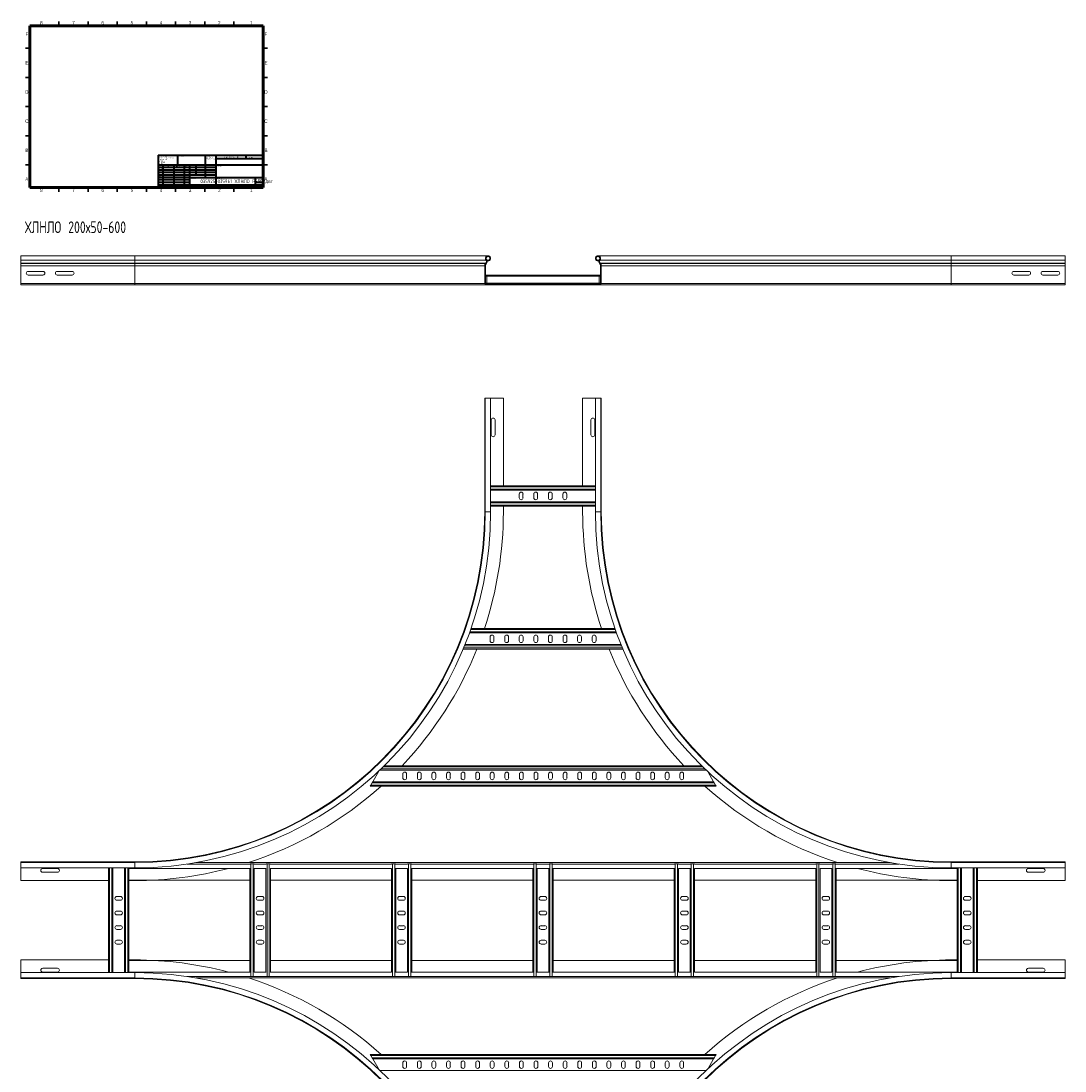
# Model space of a CAD drawing. Header units: millimetres. Extents: x -39 to 18998, y -9084 to 295.
# Tile 6 of 29: x -5 to 1785, y -1505 to 295. Entities that reach past the tile are written whole.
import ezdxf

# ---------------------------------------------------------------- set-up
doc = ezdxf.new("R2010")
doc.units = ezdxf.units.MM
doc.styles.add('SLDTEXTSTYLE0', font='TXT', dxfattribs={"width": 0.7, "bigfont": 'bigfont'})
doc.styles.add('SLDTEXTSTYLE1', font='TXT', dxfattribs={"width": 0.75, "bigfont": 'bigfont'})
doc.styles.add('SLDTEXTSTYLE2', font='TXT', dxfattribs={"width": 0.75})
doc.styles.add('SLDTEXTSTYLE3', font='TXT', dxfattribs={"width": 0.681818, "bigfont": 'bigfont'})

# ---------------------------------------------------------------- blocks, each defined once
blk = doc.blocks.new('SW_NOTE_0')
at = {"color": 0, "linetype": 'Continuous', "lineweight": 0, "char_height": 1.5, "attachment_point": 1, "style": 'SLDTEXTSTYLE1'}
for s, insert in [('\\M+18452\\M+18443\\M+1844C\\M+18440\\M+18444\\M+18449\\M+18453\\M+1845D', (0, 1.9)), ('\\M+18448\\M+18440\\M+18454\\M+18452\\M+18445\\M+1844E\\M+18457\\M+1845C \\M+18449', (0, -0.6)), ('\\M+1844F\\M+18452\\M+18453\\M+18451\\M+1845C\\M+18445 \\M+1844B\\M+18451\\M+1844F\\M+1844D\\M+1844B\\M+18449', (0, -3.1))]:
    blk.add_mtext(s, dxfattribs=dict(at, insert=insert))
blk = doc.blocks.new('SW_NOTE_1')
at = {"color": 0, "linetype": 'Continuous', "lineweight": 0, "char_height": 1.5, "attachment_point": 1, "style": 'SLDTEXTSTYLE1'}
for s, insert in [('\\M+18450\\M+1844F \\M+18454\\M+1844D\\M+1844F\\M+1844C\\M+18458\\M+18440\\M+1844E\\M+18449\\M+1845F:', (0, 1.9)), ('\\M+18451\\M+18440\\M+18448\\M+1844D\\M+18445\\M+18451\\M+1845C \\M+18442 \\M+1844D\\M+18449\\M+1844C\\M+1844C\\M+18449\\M+1844D\\M+18445\\M+18453\\M+18451\\M+18440\\M+18456', (0, -0.6)), ('\\M+18459\\M+18445\\M+18451\\M+1844F\\M+18456\\M+1844F\\M+18442\\M+18440\\M+18453\\M+1844F\\M+18452\\M+18453\\M+1845D:', (0, -3.1)), ('\\M+18444\\M+1844F\\M+18450\\M+18454\\M+18452\\M+1844B\\M+18449:', (0, -5.6)), ('\\M+1844C\\M+18449\\M+1844E\\M+18445\\M+1844A\\M+1844E\\M+1845C\\M+18445:', (1.7, -8.1)), ('\\M+18454\\M+18443\\M+1844C\\M+1844F\\M+18442\\M+1845C\\M+18445:', (1.7, -10.6))]:
    blk.add_mtext(s, dxfattribs=dict(at, insert=insert))

msp = doc.modelspace()

# ---------------------------------------------------------------- linework, layer by layer
at = {"color": 7, "linetype": 'Continuous', "lineweight": 30}
for p, q in [((60, 287), (60, 294.5)), ((110, 287), (110, 294.5)), ((160, 287), (160, 294.5)), ((210, 287), (210, 294.5)), ((210, 294.5), (210, 287)), ((260, 287), (260, 294.5)), ((310, 287), (310, 294.5)), ((360, 287), (360, 294.5)), ((10, 248.5), (2.5, 248.5)), ((410, 248.5), (417.5, 248.5)), ((10, 198.5), (2.5, 198.5)), ((410, 198.5), (417.5, 198.5)), ((10, 148.5), (2.5, 148.5)), ((2.5, 148.5), (10, 148.5)), ((410, 148.5), (417.5, 148.5)), ((417.5, 148.5), (410, 148.5)), ((10, 98.5), (2.5, 98.5)), ((410, 98.5), (417.5, 98.5)), ((10, 48.5), (2.5, 48.5)), ((410, 48.5), (417.5, 48.5)), ((60, 10), (60, 2.5)), ((110, 10), (110, 2.5)), ((160, 10), (160, 2.5)), ((210, 10), (210, 2.5)), ((210, 2.5), (210, 10)), ((260, 10), (260, 2.5)), ((310, 10), (310, 2.5)), ((360, 10), (360, 2.5))]:
    msp.add_line(p, q, dxfattribs=at)
at = {"color": 7, "linetype": 'Continuous', "lineweight": 60}
for p, q in [((10, 10), (10, 287)), ((10, 287), (410, 287)), ((410, 287), (410, 10)), ((410, 10), (10, 10))]:
    msp.add_line(p, q, dxfattribs=at)
at = {"color": 7, "linetype": 'Continuous', "lineweight": 40}
for p, q in [((230, 65.2), (410, 65.2)), ((230, 65.2), (230, 10)), ((263.8, 48.2), (263.8, 65.2)), ((310.6, 65.2), (310.6, 27)), ((328.8, 65.2), (328.8, 10)), ((410, 58.9), (328.8, 58.9)), ((380.8, 58.9), (380.8, 65.2)), ((410, 48.2), (230, 48.2)), ((328.8, 44), (230, 44)), ((328.8, 39.7), (230, 39.7)), ((237.8, 48.2), (237.8, 10)), ((257, 48.2), (257, 10)), ((274.4, 48.2), (274.4, 10)), ((284.6, 10), (284.6, 48.2)), ((295, 31.2), (295, 48.2)), ((328.8, 35.5), (230, 35.5)), ((328.8, 31.2), (230, 31.2)), ((284.6, 27), (230, 27)), ((284.6, 22.7), (230, 22.7)), ((284.6, 18.5), (230, 18.5)), ((284.6, 27), (410, 27)), ((397, 14.2), (397, 27)), ((410, 18.5), (397, 18.5)), ((230, 14.2), (410, 14.2)), ((373, 10), (373, 14.2))]:
    msp.add_line(p, q, dxfattribs=at)
at = {"color": 7, "linetype": 'Continuous', "lineweight": 15}
for p, q in [((189.9, -107.2), (-5.1, -107.2)), ((-5.1, -107.2), (-5.1, -114.7)), ((795.6, -107.2), (189.9, -107.2)), ((1589.9, -107.2), (984.2, -107.2)), ((1784.9, -107.2), (1589.9, -107.2)), ((1784.9, -107.2), (1784.9, -114.7)), ((-5.1, -114.7), (-5.1, -120)), ((-5.1, -120), (-5.1, -120.3)), ((-5.1, -120.3), (-5.1, -124.5)), ((-5.1, -124.5), (-5.1, -154.8)), ((789.9, -124.5), (789.9, -154.8)), ((791.1, -154.8), (791.1, -124.5)), ((791.9, -120), (791.5, -120.3)), ((792.4, -121.2), (792.8, -120.8)), ((796.7, -114.9), (793.6, -114.9)), ((797.2, -116), (794.1, -116)), ((796.7, -114.9), (797.2, -116)), ((983.1, -114.9), (982.6, -116)), ((985.7, -116), (982.6, -116)), ((986.1, -114.9), (983.1, -114.9)), ((987.4, -121.2), (987, -120.8)), ((987.9, -120), (988.2, -120.3)), ((988.7, -154.8), (988.7, -124.5)), ((989.9, -124.5), (989.9, -154.8)), ((1784.9, -114.7), (1784.9, -120)), ((1784.9, -120), (1784.9, -120.3)), ((1784.9, -120.3), (1784.9, -124.5)), ((1784.9, -124.5), (1784.9, -154.8)), ((32.6, -134), (7.1, -134)), ((7.1, -140.5), (32.6, -140.5)), ((82.6, -134), (57.1, -134)), ((57.1, -140.5), (82.6, -140.5)), ((791.1, -140.6), (793.4, -140.6)), ((986.4, -140.6), (793.4, -140.6)), ((793.4, -142.4), (793.4, -140.6)), ((793.4, -154.2), (793.4, -142.4)), ((986.4, -140.6), (988.7, -140.6)), ((986.4, -142.4), (986.4, -140.6)), ((986.4, -154.2), (986.4, -142.4)), ((1722.6, -134), (1697.1, -134)), ((1697.1, -140.5), (1722.6, -140.5)), ((1772.6, -134), (1747.1, -134)), ((1747.1, -140.5), (1772.6, -140.5)), ((-5.1, -154.8), (-5.1, -157.2)), ((189.9, -157.2), (-5.1, -157.2)), ((792.3, -157.2), (189.9, -157.2)), ((821.9, -156), (792.3, -156)), ((792.3, -157.2), (821.9, -157.2)), ((793.4, -156), (793.4, -154.2)), ((957.9, -156), (821.9, -156)), ((821.9, -157.2), (821.9, -156)), ((821.9, -157.2), (957.9, -157.2)), ((957.9, -157.2), (957.9, -156)), ((957.9, -156), (987.5, -156)), ((987.5, -157.2), (957.9, -157.2)), ((986.4, -156), (986.4, -154.2)), ((1589.9, -157.2), (987.5, -157.2)), ((1589.9, -157.2), (1784.9, -157.2)), ((1784.9, -154.8), (1784.9, -157.2)), ((789.9, -546.4), (789.9, -351.4)), ((791, -351.4), (789.9, -351.4)), ((791, -351.4), (791, -546.4)), ((800.1, -351.4), (791, -351.4)), ((800.1, -546.4), (800.1, -351.4)), ((821.9, -351.4), (800.1, -351.4)), ((821.9, -501.4), (821.9, -351.4)), ((957.9, -501.4), (957.9, -351.4)), ((957.9, -351.4), (979.7, -351.4)), ((979.7, -351.4), (979.7, -546.4)), ((979.7, -351.4), (988.8, -351.4)), ((988.8, -546.4), (988.8, -351.4)), ((988.8, -351.4), (989.9, -351.4)), ((989.9, -546.4), (989.9, -351.4)), ((801.1, -388.7), (801.1, -414.2)), ((807.6, -414.2), (807.6, -388.7)), ((972.1, -388.7), (972.1, -414.2)), ((978.6, -414.2), (978.6, -388.7)), ((800.1, -501.4), (979.7, -501.4)), ((800.1, -508.9), (979.7, -508.9)), ((849.1, -515.7), (849.1, -522.2)), ((855.6, -522.2), (855.6, -515.7)), ((874.1, -515.7), (874.1, -522.2)), ((880.6, -522.2), (880.6, -515.7)), ((899.1, -515.7), (899.1, -522.2)), ((905.6, -522.2), (905.6, -515.7)), ((924.1, -515.7), (924.1, -522.2)), ((930.6, -522.2), (930.6, -515.7)), ((800.1, -528.9), (979.7, -528.9)), ((800.1, -536.4), (979.7, -536.4)), ((821.9, -546.4), (821.9, -536.4)), ((957.9, -546.4), (957.9, -536.4)), ((1016, -753.9), (763.8, -753.9)), ((1013.4, -746.4), (766.4, -746.4)), ((1023.7, -773.9), (756.1, -773.9)), ((799.3, -760.7), (799.3, -767.2)), ((805.8, -767.2), (805.8, -760.7)), ((824.3, -760.7), (824.3, -767.2)), ((830.8, -767.2), (830.8, -760.7)), ((849.3, -760.7), (849.3, -767.2)), ((855.8, -767.2), (855.8, -760.7)), ((874.3, -760.7), (874.3, -767.2)), ((880.8, -767.2), (880.8, -760.7)), ((899.3, -760.7), (899.3, -767.2)), ((905.8, -767.2), (905.8, -760.7)), ((924.3, -760.7), (924.3, -767.2)), ((930.8, -767.2), (930.8, -760.7)), ((949.3, -760.7), (949.3, -767.2)), ((955.8, -767.2), (955.8, -760.7)), ((974.3, -760.7), (974.3, -767.2)), ((980.8, -767.2), (980.8, -760.7)), ((1026.7, -781.4), (753.1, -781.4)), ((609.1, -989.9), (598.1, -1008.9)), ((1169.7, -988.9), (610.1, -988.9)), ((1161.9, -981.4), (617.9, -981.4)), ((649.5, -995.7), (649.5, -1002.2)), ((656, -1002.2), (656, -995.7)), ((674.5, -995.7), (674.5, -1002.2)), ((681, -1002.2), (681, -995.7)), ((699.5, -995.7), (699.5, -1002.2)), ((706, -1002.2), (706, -995.7)), ((724.5, -995.7), (724.5, -1002.2)), ((731, -1002.2), (731, -995.7)), ((749.5, -995.7), (749.5, -1002.2)), ((756, -1002.2), (756, -995.7)), ((774.5, -995.7), (774.5, -1002.2)), ((781, -1002.2), (781, -995.7)), ((799.5, -995.7), (799.5, -1002.2)), ((806, -1002.2), (806, -995.7)), ((824.5, -995.7), (824.5, -1002.2)), ((831, -1002.2), (831, -995.7)), ((849.5, -995.7), (849.5, -1002.2)), ((856, -1002.2), (856, -995.7)), ((874.5, -995.7), (874.5, -1002.2)), ((881, -1002.2), (881, -995.7)), ((899.5, -995.7), (899.5, -1002.2)), ((906, -1002.2), (906, -995.7)), ((924.5, -995.7), (924.5, -1002.2)), ((931, -1002.2), (931, -995.7)), ((949.5, -995.7), (949.5, -1002.2)), ((956, -1002.2), (956, -995.7)), ((974.5, -995.7), (974.5, -1002.2)), ((981, -1002.2), (981, -995.7)), ((999.5, -995.7), (999.5, -1002.2)), ((1006, -1002.2), (1006, -995.7)), ((1024.5, -995.7), (1024.5, -1002.2)), ((1031, -1002.2), (1031, -995.7)), ((1049.5, -995.7), (1049.5, -1002.2)), ((1056, -1002.2), (1056, -995.7)), ((1074.5, -995.7), (1074.5, -1002.2)), ((1081, -1002.2), (1081, -995.7)), ((1099.5, -995.7), (1099.5, -1002.2)), ((1106, -1002.2), (1106, -995.7)), ((1124.5, -995.7), (1124.5, -1002.2)), ((1131, -1002.2), (1131, -995.7)), ((1182.4, -1008.9), (1172.3, -991.4)), ((593.8, -1016.4), (594.8, -1014.6)), ((1186.8, -1016.4), (593.8, -1016.4)), ((594.8, -1014.6), (597, -1010.7)), ((597, -1010.7), (598.1, -1008.9)), ((1182.4, -1008.9), (598.1, -1008.9)), ((1182.4, -1008.9), (1183.5, -1010.7)), ((1183.5, -1010.7), (1185.7, -1014.6)), ((1185.7, -1014.6), (1186.8, -1016.4)), ((189.9, -1146.4), (-5.1, -1146.4)), ((-5.1, -1147.6), (-5.1, -1146.4)), ((189.9, -1147.6), (-5.1, -1147.6)), ((-5.1, -1156.7), (-5.1, -1147.6)), ((1485.3, -1147.6), (294.5, -1147.6)), ((387.8, -1149.9), (389.2, -1149.9)), ((389.2, -1149.9), (393.1, -1149.9)), ((393.1, -1149.9), (394.5, -1149.9)), ((415.3, -1149.9), (416.7, -1149.9)), ((416.7, -1149.9), (420.6, -1149.9)), ((420.6, -1149.9), (422, -1149.9)), ((630.3, -1149.9), (631.7, -1149.9)), ((631.7, -1149.9), (635.6, -1149.9)), ((635.6, -1149.9), (637, -1149.9)), ((657.8, -1149.9), (659.2, -1149.9)), ((659.2, -1149.9), (663.1, -1149.9)), ((663.1, -1149.9), (664.5, -1149.9)), ((872.8, -1149.9), (874.2, -1149.9)), ((874.2, -1149.9), (878.1, -1149.9)), ((878.1, -1149.9), (879.5, -1149.9)), ((900.3, -1149.9), (901.7, -1149.9)), ((901.7, -1149.9), (905.6, -1149.9)), ((905.6, -1149.9), (907, -1149.9)), ((1115.3, -1149.9), (1116.7, -1149.9)), ((1116.7, -1149.9), (1120.6, -1149.9)), ((1120.6, -1149.9), (1122, -1149.9)), ((1142.8, -1149.9), (1144.2, -1149.9)), ((1144.2, -1149.9), (1148.1, -1149.9)), ((1148.1, -1149.9), (1149.5, -1149.9)), ((1357.8, -1149.9), (1359.2, -1149.9)), ((1359.2, -1149.9), (1363.1, -1149.9)), ((1363.1, -1149.9), (1364.5, -1149.9)), ((1385.3, -1149.9), (1386.7, -1149.9)), ((1386.7, -1149.9), (1390.6, -1149.9)), ((1390.6, -1149.9), (1392, -1149.9)), ((1589.9, -1146.4), (1784.9, -1146.4)), ((1784.9, -1147.6), (1589.9, -1147.6)), ((1784.9, -1147.6), (1784.9, -1146.4)), ((1784.9, -1156.7), (1784.9, -1147.6)), ((-5.1, -1156.7), (189.9, -1156.7)), ((-5.1, -1178.4), (-5.1, -1156.7)), ((57.6, -1157.7), (32.1, -1157.7)), ((32.1, -1164.2), (57.6, -1164.2)), ((144.9, -1336.2), (144.9, -1156.7)), ((152.4, -1336.2), (152.4, -1156.7)), ((172.4, -1336.2), (172.4, -1156.7)), ((179.9, -1156.7), (179.9, -1157.6)), ((179.9, -1335.2), (179.9, -1157.6)), ((387.8, -1157.6), (179.9, -1157.6)), ((387.4, -1335.2), (387.4, -1157.6)), ((415.3, -1157.6), (394.5, -1157.6)), ((394.9, -1335.2), (394.9, -1157.6)), ((414.9, -1335.2), (414.9, -1157.6)), ((630.3, -1157.6), (422, -1157.6)), ((422.4, -1335.2), (422.4, -1157.6)), ((629.9, -1335.2), (629.9, -1157.6)), ((657.8, -1157.6), (637, -1157.6)), ((637.4, -1335.2), (637.4, -1157.6)), ((657.4, -1335.2), (657.4, -1157.6)), ((872.8, -1157.6), (664.5, -1157.6)), ((664.9, -1335.2), (664.9, -1157.6)), ((872.4, -1335.2), (872.4, -1157.6)), ((900.3, -1157.6), (879.5, -1157.6)), ((879.9, -1335.2), (879.9, -1157.6)), ((899.9, -1335.2), (899.9, -1157.6)), ((1115.3, -1157.6), (907, -1157.6)), ((907.4, -1335.2), (907.4, -1157.6)), ((1114.9, -1335.2), (1114.9, -1157.6)), ((1142.8, -1157.6), (1122, -1157.6)), ((1122.4, -1335.2), (1122.4, -1157.6)), ((1142.4, -1335.2), (1142.4, -1157.6)), ((1357.8, -1157.6), (1149.5, -1157.6)), ((1149.9, -1335.2), (1149.9, -1157.6)), ((1357.4, -1335.2), (1357.4, -1157.6)), ((1385.3, -1157.6), (1364.5, -1157.6)), ((1364.9, -1335.2), (1364.9, -1157.6)), ((1384.9, -1335.2), (1384.9, -1157.6)), ((1599.9, -1157.6), (1392, -1157.6)), ((1392.4, -1335.2), (1392.4, -1157.6)), ((1589.9, -1156.7), (1784.9, -1156.7)), ((1599.9, -1156.7), (1599.9, -1157.6)), ((1599.9, -1335.2), (1599.9, -1157.6)), ((1607.4, -1336.2), (1607.4, -1156.7)), ((1627.4, -1336.2), (1627.4, -1156.7)), ((1634.9, -1336.2), (1634.9, -1156.7)), ((1747.6, -1157.7), (1722.1, -1157.7)), ((1722.1, -1164.2), (1747.6, -1164.2)), ((1784.9, -1178.4), (1784.9, -1156.7)), ((144.9, -1178.4), (-5.1, -1178.4)), ((387.4, -1177.6), (179.9, -1177.6)), ((189.9, -1178.4), (179.9, -1178.4)), ((629.9, -1177.6), (422.4, -1177.6)), ((872.4, -1177.6), (664.9, -1177.6)), ((1114.9, -1177.6), (907.4, -1177.6)), ((1357.4, -1177.6), (1149.9, -1177.6)), ((1599.9, -1177.6), (1392.4, -1177.6)), ((1589.9, -1178.4), (1599.9, -1178.4)), ((1634.9, -1178.4), (1784.9, -1178.4)), ((165.6, -1205.7), (159.1, -1205.7)), ((408.1, -1205.7), (401.6, -1205.7)), ((650.6, -1205.7), (644.1, -1205.7)), ((893.1, -1205.7), (886.6, -1205.7)), ((1135.6, -1205.7), (1129.1, -1205.7)), ((1378.1, -1205.7), (1371.6, -1205.7)), ((1620.6, -1205.7), (1614.1, -1205.7)), ((159.1, -1212.2), (165.6, -1212.2)), ((401.6, -1212.2), (408.1, -1212.2)), ((644.1, -1212.2), (650.6, -1212.2)), ((886.6, -1212.2), (893.1, -1212.2)), ((1129.1, -1212.2), (1135.6, -1212.2)), ((1371.6, -1212.2), (1378.1, -1212.2)), ((1614.1, -1212.2), (1620.6, -1212.2)), ((165.6, -1230.7), (159.1, -1230.7)), ((159.1, -1237.2), (165.6, -1237.2)), ((408.1, -1230.7), (401.6, -1230.7)), ((401.6, -1237.2), (408.1, -1237.2)), ((650.6, -1230.7), (644.1, -1230.7)), ((644.1, -1237.2), (650.6, -1237.2)), ((893.1, -1230.7), (886.6, -1230.7)), ((886.6, -1237.2), (893.1, -1237.2)), ((1135.6, -1230.7), (1129.1, -1230.7)), ((1129.1, -1237.2), (1135.6, -1237.2)), ((1378.1, -1230.7), (1371.6, -1230.7)), ((1371.6, -1237.2), (1378.1, -1237.2)), ((1620.6, -1230.7), (1614.1, -1230.7)), ((1614.1, -1237.2), (1620.6, -1237.2)), ((165.6, -1255.7), (159.1, -1255.7)), ((408.1, -1255.7), (401.6, -1255.7)), ((650.6, -1255.7), (644.1, -1255.7)), ((893.1, -1255.7), (886.6, -1255.7)), ((1135.6, -1255.7), (1129.1, -1255.7)), ((1378.1, -1255.7), (1371.6, -1255.7)), ((1620.6, -1255.7), (1614.1, -1255.7)), ((159.1, -1262.2), (165.6, -1262.2)), ((401.6, -1262.2), (408.1, -1262.2)), ((644.1, -1262.2), (650.6, -1262.2)), ((886.6, -1262.2), (893.1, -1262.2)), ((1129.1, -1262.2), (1135.6, -1262.2)), ((1371.6, -1262.2), (1378.1, -1262.2)), ((1614.1, -1262.2), (1620.6, -1262.2)), ((165.6, -1280.7), (159.1, -1280.7)), ((159.1, -1287.2), (165.6, -1287.2)), ((408.1, -1280.7), (401.6, -1280.7)), ((401.6, -1287.2), (408.1, -1287.2)), ((650.6, -1280.7), (644.1, -1280.7)), ((644.1, -1287.2), (650.6, -1287.2)), ((893.1, -1280.7), (886.6, -1280.7)), ((886.6, -1287.2), (893.1, -1287.2)), ((1135.6, -1280.7), (1129.1, -1280.7)), ((1129.1, -1287.2), (1135.6, -1287.2)), ((1378.1, -1280.7), (1371.6, -1280.7)), ((1371.6, -1287.2), (1378.1, -1287.2)), ((1620.6, -1280.7), (1614.1, -1280.7)), ((1614.1, -1287.2), (1620.6, -1287.2)), ((144.9, -1314.4), (-5.1, -1314.4)), ((-5.1, -1314.4), (-5.1, -1336.2)), ((57.6, -1328.7), (32.1, -1328.7)), ((189.9, -1314.4), (179.9, -1314.4)), ((179.9, -1315.2), (387.4, -1315.2)), ((422.4, -1315.2), (629.9, -1315.2)), ((664.9, -1315.2), (872.4, -1315.2)), ((907.4, -1315.2), (1114.9, -1315.2)), ((1149.9, -1315.2), (1357.4, -1315.2)), ((1392.4, -1315.2), (1599.9, -1315.2)), ((1589.9, -1314.4), (1599.9, -1314.4)), ((1634.9, -1314.4), (1784.9, -1314.4)), ((1747.6, -1328.7), (1722.1, -1328.7)), ((1784.9, -1314.4), (1784.9, -1336.2)), ((189.9, -1336.2), (-5.1, -1336.2)), ((-5.1, -1336.2), (-5.1, -1345.3)), ((-5.1, -1345.3), (189.9, -1345.3)), ((-5.1, -1345.3), (-5.1, -1346.4)), ((189.9, -1346.4), (-5.1, -1346.4)), ((32.1, -1335.2), (57.6, -1335.2)), ((179.9, -1336.2), (179.9, -1335.2)), ((179.9, -1335.2), (387.8, -1335.2)), ((294.5, -1345.2), (1485.3, -1345.2)), ((387.8, -1342.9), (389.2, -1342.9)), ((389.2, -1342.9), (393.1, -1342.9)), ((393.1, -1342.9), (394.5, -1342.9)), ((394.5, -1335.2), (415.3, -1335.2)), ((415.3, -1342.9), (416.7, -1342.9)), ((416.7, -1342.9), (420.6, -1342.9)), ((420.6, -1342.9), (422, -1342.9)), ((422, -1335.2), (630.3, -1335.2)), ((630.3, -1342.9), (631.7, -1342.9)), ((631.7, -1342.9), (635.6, -1342.9)), ((635.6, -1342.9), (637, -1342.9)), ((637, -1335.2), (657.8, -1335.2)), ((657.8, -1342.9), (659.2, -1342.9)), ((659.2, -1342.9), (663.1, -1342.9)), ((663.1, -1342.9), (664.5, -1342.9)), ((664.5, -1335.2), (872.8, -1335.2)), ((872.8, -1342.9), (874.2, -1342.9)), ((874.2, -1342.9), (878.1, -1342.9)), ((878.1, -1342.9), (879.5, -1342.9)), ((879.5, -1335.2), (900.3, -1335.2)), ((900.3, -1342.9), (901.7, -1342.9)), ((901.7, -1342.9), (905.6, -1342.9)), ((905.6, -1342.9), (907, -1342.9)), ((907, -1335.2), (1115.3, -1335.2)), ((1115.3, -1342.9), (1116.7, -1342.9)), ((1116.7, -1342.9), (1120.6, -1342.9)), ((1120.6, -1342.9), (1122, -1342.9)), ((1122, -1335.2), (1142.8, -1335.2)), ((1142.8, -1342.9), (1144.2, -1342.9)), ((1144.2, -1342.9), (1148.1, -1342.9)), ((1148.1, -1342.9), (1149.5, -1342.9)), ((1149.5, -1335.2), (1357.8, -1335.2)), ((1357.8, -1342.9), (1359.2, -1342.9)), ((1359.2, -1342.9), (1363.1, -1342.9)), ((1363.1, -1342.9), (1364.5, -1342.9)), ((1364.5, -1335.2), (1385.3, -1335.2)), ((1385.3, -1342.9), (1386.7, -1342.9)), ((1386.7, -1342.9), (1390.6, -1342.9)), ((1390.6, -1342.9), (1392, -1342.9)), ((1392, -1335.2), (1599.9, -1335.2)), ((1784.9, -1336.2), (1589.9, -1336.2)), ((1589.9, -1345.3), (1784.9, -1345.3)), ((1589.9, -1346.4), (1784.9, -1346.4)), ((1599.9, -1336.2), (1599.9, -1335.2)), ((1722.1, -1335.2), (1747.6, -1335.2)), ((1784.9, -1336.2), (1784.9, -1345.3)), ((1784.9, -1345.3), (1784.9, -1346.4)), ((594.8, -1478.2), (593.8, -1476.4)), ((593.8, -1476.4), (1186.8, -1476.4)), ((597, -1482.1), (594.8, -1478.2)), ((598.1, -1483.9), (597, -1482.1)), ((598.1, -1483.9), (1182.4, -1483.9)), ((598.1, -1483.9), (609.1, -1503)), ((649.5, -1490.7), (649.5, -1497.2)), ((656, -1497.2), (656, -1490.7)), ((674.5, -1490.7), (674.5, -1497.2)), ((681, -1497.2), (681, -1490.7)), ((699.5, -1490.7), (699.5, -1497.2)), ((706, -1497.2), (706, -1490.7)), ((724.5, -1490.7), (724.5, -1497.2)), ((731, -1497.2), (731, -1490.7)), ((749.5, -1490.7), (749.5, -1497.2)), ((756, -1497.2), (756, -1490.7)), ((774.5, -1490.7), (774.5, -1497.2)), ((781, -1497.2), (781, -1490.7)), ((799.5, -1490.7), (799.5, -1497.2)), ((806, -1497.2), (806, -1490.7)), ((824.5, -1490.7), (824.5, -1497.2)), ((831, -1497.2), (831, -1490.7)), ((849.5, -1490.7), (849.5, -1497.2)), ((856, -1497.2), (856, -1490.7)), ((874.5, -1490.7), (874.5, -1497.2)), ((881, -1497.2), (881, -1490.7)), ((899.5, -1490.7), (899.5, -1497.2)), ((906, -1497.2), (906, -1490.7)), ((924.5, -1490.7), (924.5, -1497.2)), ((931, -1497.2), (931, -1490.7)), ((949.5, -1490.7), (949.5, -1497.2)), ((956, -1497.2), (956, -1490.7)), ((974.5, -1490.7), (974.5, -1497.2)), ((981, -1497.2), (981, -1490.7)), ((999.5, -1490.7), (999.5, -1497.2)), ((1006, -1497.2), (1006, -1490.7)), ((1024.5, -1490.7), (1024.5, -1497.2)), ((1031, -1497.2), (1031, -1490.7)), ((1049.5, -1490.7), (1049.5, -1497.2)), ((1056, -1497.2), (1056, -1490.7)), ((1074.5, -1490.7), (1074.5, -1497.2)), ((1081, -1497.2), (1081, -1490.7)), ((1099.5, -1490.7), (1099.5, -1497.2)), ((1106, -1497.2), (1106, -1490.7)), ((1124.5, -1490.7), (1124.5, -1497.2)), ((1131, -1497.2), (1131, -1490.7)), ((1172.3, -1501.5), (1182.4, -1483.9)), ((1183.5, -1482.1), (1182.4, -1483.9)), ((1185.7, -1478.2), (1183.5, -1482.1)), ((1186.8, -1476.4), (1185.7, -1478.2)), ((610.1, -1503.9), (1169.7, -1503.9))]:
    msp.add_line(p, q, dxfattribs=at)
at = {"color": 8, "linetype": 'Continuous', "lineweight": 0}
for p, q in [((189.9, -107.2), (189.9, -114.7)), ((1589.9, -107.2), (1589.9, -114.7)), ((189.9, -114.7), (-5.1, -114.7)), ((189.9, -120), (-5.1, -120)), ((189.9, -120.3), (-5.1, -120.3)), ((189.9, -124.5), (-5.1, -124.5)), ((189.9, -114.7), (189.9, -120)), ((792.1, -114.7), (189.9, -114.7)), ((189.9, -120), (189.9, -120.3)), ((791.9, -120), (189.9, -120)), ((791.5, -120.3), (189.9, -120.3)), ((189.9, -120.3), (189.9, -124.5)), ((189.9, -124.5), (189.9, -154.8)), ((789.9, -124.5), (189.9, -124.5)), ((1589.9, -114.7), (987.7, -114.7)), ((1589.9, -120), (987.9, -120)), ((1589.9, -120.3), (988.2, -120.3)), ((1589.9, -124.5), (989.9, -124.5)), ((1589.9, -114.7), (1589.9, -120)), ((1589.9, -114.7), (1784.9, -114.7)), ((1589.9, -120), (1589.9, -120.3)), ((1589.9, -120), (1784.9, -120)), ((1589.9, -120.3), (1589.9, -124.5)), ((1589.9, -120.3), (1784.9, -120.3)), ((1589.9, -124.5), (1589.9, -154.8)), ((1589.9, -124.5), (1784.9, -124.5)), ((791.1, -142.4), (793.4, -142.4)), ((986.4, -142.4), (793.4, -142.4)), ((986.4, -142.4), (988.7, -142.4)), ((189.9, -154.8), (-5.1, -154.8)), ((789.9, -154.8), (189.9, -154.8)), ((189.9, -154.8), (189.9, -157.2)), ((791.1, -154.2), (793.4, -154.2)), ((986.4, -154.2), (793.4, -154.2)), ((986.4, -154.2), (988.7, -154.2)), ((1589.9, -154.8), (989.9, -154.8)), ((1589.9, -154.8), (1589.9, -157.2)), ((1589.9, -154.8), (1784.9, -154.8)), ((800.1, -503.2), (979.7, -503.2)), ((800.1, -507.1), (979.7, -507.1)), ((800.1, -530.7), (979.7, -530.7)), ((800.1, -534.6), (979.7, -534.6)), ((791, -546.4), (789.9, -546.4)), ((800.1, -546.4), (791, -546.4)), ((979.7, -546.4), (988.8, -546.4)), ((988.8, -546.4), (989.9, -546.4)), ((1015.4, -752.1), (764.4, -752.1)), ((1014, -748.2), (765.8, -748.2)), ((1026, -779.6), (753.8, -779.6)), ((1024.4, -775.7), (755.4, -775.7)), ((1167.8, -987.1), (612, -987.1)), ((1163.8, -983.2), (616, -983.2)), ((1185.7, -1014.6), (594.8, -1014.6)), ((1183.5, -1010.7), (597, -1010.7)), ((189.9, -1147.6), (189.9, -1146.4)), ((189.9, -1156.7), (189.9, -1147.6)), ((387.8, -1150), (279.6, -1150)), ((389.2, -1342.9), (389.2, -1149.9)), ((393.1, -1342.9), (393.1, -1149.9)), ((415.3, -1150), (394.5, -1150)), ((416.7, -1342.9), (416.7, -1149.9)), ((420.6, -1342.9), (420.6, -1149.9)), ((630.3, -1150), (422, -1150)), ((631.7, -1342.9), (631.7, -1149.9)), ((635.6, -1342.9), (635.6, -1149.9)), ((657.8, -1150), (637, -1150)), ((659.2, -1342.9), (659.2, -1149.9)), ((663.1, -1342.9), (663.1, -1149.9)), ((872.8, -1150), (664.5, -1150)), ((874.2, -1342.9), (874.2, -1149.9)), ((878.1, -1342.9), (878.1, -1149.9)), ((900.3, -1150), (879.5, -1150)), ((901.7, -1342.9), (901.7, -1149.9)), ((905.6, -1342.9), (905.6, -1149.9)), ((1115.3, -1150), (907, -1150)), ((1116.7, -1342.9), (1116.7, -1149.9)), ((1120.6, -1342.9), (1120.6, -1149.9)), ((1142.8, -1150), (1122, -1150)), ((1144.2, -1342.9), (1144.2, -1149.9)), ((1148.1, -1342.9), (1148.1, -1149.9)), ((1357.8, -1150), (1149.5, -1150)), ((1359.2, -1342.9), (1359.2, -1149.9)), ((1363.1, -1342.9), (1363.1, -1149.9)), ((1385.3, -1150), (1364.5, -1150)), ((1386.7, -1342.9), (1386.7, -1149.9)), ((1390.6, -1342.9), (1390.6, -1149.9)), ((1500.2, -1150), (1392, -1150)), ((1589.9, -1147.6), (1589.9, -1146.4)), ((1589.9, -1156.7), (1589.9, -1147.6)), ((146.7, -1336.2), (146.7, -1156.7)), ((150.6, -1336.2), (150.6, -1156.7)), ((174.2, -1336.2), (174.2, -1156.7)), ((178.1, -1336.2), (178.1, -1156.7)), ((1601.7, -1336.2), (1601.7, -1156.7)), ((1605.6, -1336.2), (1605.6, -1156.7)), ((1629.2, -1336.2), (1629.2, -1156.7)), ((1633.1, -1336.2), (1633.1, -1156.7)), ((189.9, -1336.2), (189.9, -1345.3)), ((189.9, -1345.3), (189.9, -1346.4)), ((279.6, -1342.8), (387.8, -1342.8)), ((394.5, -1342.8), (415.3, -1342.8)), ((422, -1342.8), (630.3, -1342.8)), ((637, -1342.8), (657.8, -1342.8)), ((664.5, -1342.8), (872.8, -1342.8)), ((879.5, -1342.8), (900.3, -1342.8)), ((907, -1342.8), (1115.3, -1342.8)), ((1122, -1342.8), (1142.8, -1342.8)), ((1149.5, -1342.8), (1357.8, -1342.8)), ((1364.5, -1342.8), (1385.3, -1342.8)), ((1392, -1342.8), (1500.2, -1342.8)), ((1589.9, -1336.2), (1589.9, -1345.3)), ((1589.9, -1345.3), (1589.9, -1346.4)), ((594.8, -1478.2), (1185.7, -1478.2)), ((597, -1482.1), (1183.5, -1482.1))]:
    msp.add_line(p, q, dxfattribs=at)
at = {"color": 7, "linetype": 'Continuous', "lineweight": 15}
for centre, radius, start, end in [((795.6, -111.8), 4.55, 290.35, 219.6816), ((984.2, -111.8), 4.55, 320.3184, 249.65), ((795.9, -124.5), 6, 136.4649, 180), ((795.9, -124.5), 4.8, 136.4649, 180), ((789, -117.2), 4, 316.4649, 39.6816), ((795.6, -111.8), 3.35, 290.35, 219.6816), ((789, -117.2), 5.2, 316.4649, 39.6816), ((984.2, -111.8), 3.35, 320.3184, 249.65), ((990.8, -117.2), 5.2, 140.3184, 223.5351), ((990.8, -117.2), 4, 140.3184, 223.5351), ((983.9, -124.5), 4.8, 0, 43.5351), ((983.9, -124.5), 6, 0, 43.5351), ((7.1, -137.2), 3.25, 90, 270), ((32.6, -137.2), 3.25, 270, 90), ((57.1, -137.2), 3.25, 90, 270), ((82.6, -137.2), 3.25, 270, 90), ((1697.1, -137.2), 3.25, 90, 270), ((1722.6, -137.2), 3.25, 270, 90), ((1747.1, -137.2), 3.25, 90, 270), ((1772.6, -137.2), 3.25, 270, 90), ((792.3, -154.8), 2.4, 180, 270), ((792.3, -154.8), 1.2, 180, 270), ((987.5, -154.8), 2.4, 270, 0), ((987.5, -154.8), 1.2, 270, 0), ((804.4, -388.7), 3.25, 0, 180), ((975.4, -388.7), 3.25, 0, 180), ((804.4, -414.2), 3.25, 180, 0), ((975.4, -414.2), 3.25, 180, 0), ((852.4, -515.7), 3.25, 0, 180), ((877.4, -515.7), 3.25, 0, 180), ((902.4, -515.7), 3.25, 0, 180), ((927.4, -515.7), 3.25, 0, 180), ((852.4, -522.2), 3.25, 180, 0), ((877.4, -522.2), 3.25, 180, 0), ((902.4, -522.2), 3.25, 180, 0), ((927.4, -522.2), 3.25, 180, 0), ((189.9, -546.4), 601.1, 270, 0), ((189.9, -546.4), 610.2, 270, 0), ((189.9, -546.4), 600, 270, 0), ((189.9, -546.4), 632, 341.5513, 0), ((1589.9, -546.4), 632, 180, 198.4487), ((1589.9, -546.4), 610.2, 180, 270), ((1589.9, -546.4), 601.1, 180, 270), ((1589.9, -546.4), 600, 180, 270), ((802.5, -760.7), 3.25, 0, 180), ((802.5, -767.2), 3.25, 180, 0), ((827.5, -760.7), 3.25, 0, 180), ((827.5, -767.2), 3.25, 180, 0), ((852.5, -760.7), 3.25, 0, 180), ((852.5, -767.2), 3.25, 180, 0), ((877.5, -760.7), 3.25, 0, 180), ((877.5, -767.2), 3.25, 180, 0), ((902.5, -760.7), 3.25, 0, 180), ((902.5, -767.2), 3.25, 180, 0), ((927.5, -760.7), 3.25, 0, 180), ((927.5, -767.2), 3.25, 180, 0), ((952.5, -760.7), 3.25, 0, 180), ((952.5, -767.2), 3.25, 180, 0), ((977.5, -760.7), 3.25, 0, 180), ((977.5, -767.2), 3.25, 180, 0), ((189.9, -546.4), 632, 316.505, 338.1711), ((1589.9, -546.4), 632, 201.8289, 223.495), ((652.8, -995.7), 3.25, 0, 180), ((652.8, -1002.2), 3.25, 180, 0), ((677.8, -995.7), 3.25, 0, 180), ((677.8, -1002.2), 3.25, 180, 0), ((702.8, -995.7), 3.25, 0, 180), ((702.8, -1002.2), 3.25, 180, 0), ((727.8, -995.7), 3.25, 0, 180), ((727.8, -1002.2), 3.25, 180, 0), ((752.8, -995.7), 3.25, 0, 180), ((752.8, -1002.2), 3.25, 180, 0), ((777.8, -995.7), 3.25, 0, 180), ((777.8, -1002.2), 3.25, 180, 0), ((802.8, -995.7), 3.25, 0, 180), ((802.8, -1002.2), 3.25, 180, 0), ((827.8, -995.7), 3.25, 0, 180), ((827.8, -1002.2), 3.25, 180, 0), ((852.8, -995.7), 3.25, 0, 180), ((852.8, -1002.2), 3.25, 180, 0), ((877.8, -995.7), 3.25, 0, 180), ((877.8, -1002.2), 3.25, 180, 0), ((902.8, -995.7), 3.25, 0, 180), ((902.8, -1002.2), 3.25, 180, 0), ((927.8, -995.7), 3.25, 0, 180), ((927.8, -1002.2), 3.25, 180, 0), ((952.8, -995.7), 3.25, 0, 180), ((952.8, -1002.2), 3.25, 180, 0), ((977.8, -995.7), 3.25, 0, 180), ((977.8, -1002.2), 3.25, 180, 0), ((1002.8, -995.7), 3.25, 0, 180), ((1002.8, -1002.2), 3.25, 180, 0), ((1027.8, -995.7), 3.25, 0, 180), ((1027.8, -1002.2), 3.25, 180, 0), ((1052.8, -995.7), 3.25, 0, 180), ((1052.8, -1002.2), 3.25, 180, 0), ((1077.8, -995.7), 3.25, 0, 180), ((1077.8, -1002.2), 3.25, 180, 0), ((1102.8, -995.7), 3.25, 0, 180), ((1102.8, -1002.2), 3.25, 180, 0), ((1127.8, -995.7), 3.25, 0, 180), ((1127.8, -1002.2), 3.25, 180, 0), ((189.9, -546.4), 632, 287.9612, 311.9549), ((1589.9, -546.4), 632, 228.0451, 252.0388), ((32.1, -1160.9), 3.25, 90, 270), ((57.6, -1160.9), 3.25, 270, 90), ((189.9, -546.4), 632, 270, 284.7404), ((1589.9, -546.4), 632, 255.2596, 270), ((1722.1, -1160.9), 3.25, 90, 270), ((1747.6, -1160.9), 3.25, 270, 90), ((159.1, -1208.9), 3.25, 90, 270), ((165.6, -1208.9), 3.25, 270, 90), ((401.6, -1208.9), 3.25, 90, 270), ((408.1, -1208.9), 3.25, 270, 90), ((644.1, -1208.9), 3.25, 90, 270), ((650.6, -1208.9), 3.25, 270, 90), ((886.6, -1208.9), 3.25, 90, 270), ((893.1, -1208.9), 3.25, 270, 90), ((1129.1, -1208.9), 3.25, 90, 270), ((1135.6, -1208.9), 3.25, 270, 90), ((1371.6, -1208.9), 3.25, 90, 270), ((1378.1, -1208.9), 3.25, 270, 90), ((1614.1, -1208.9), 3.25, 90, 270), ((1620.6, -1208.9), 3.25, 270, 90), ((159.1, -1233.9), 3.25, 90, 270), ((165.6, -1233.9), 3.25, 270, 90), ((401.6, -1233.9), 3.25, 90, 270), ((408.1, -1233.9), 3.25, 270, 90), ((644.1, -1233.9), 3.25, 90, 270), ((650.6, -1233.9), 3.25, 270, 90), ((886.6, -1233.9), 3.25, 90, 270), ((893.1, -1233.9), 3.25, 270, 90), ((1129.1, -1233.9), 3.25, 90, 270), ((1135.6, -1233.9), 3.25, 270, 90), ((1371.6, -1233.9), 3.25, 90, 270), ((1378.1, -1233.9), 3.25, 270, 90), ((1614.1, -1233.9), 3.25, 90, 270), ((1620.6, -1233.9), 3.25, 270, 90), ((159.1, -1258.9), 3.25, 90, 270), ((165.6, -1258.9), 3.25, 270, 90), ((401.6, -1258.9), 3.25, 90, 270), ((408.1, -1258.9), 3.25, 270, 90), ((644.1, -1258.9), 3.25, 90, 270), ((650.6, -1258.9), 3.25, 270, 90), ((886.6, -1258.9), 3.25, 90, 270), ((893.1, -1258.9), 3.25, 270, 90), ((1129.1, -1258.9), 3.25, 90, 270), ((1135.6, -1258.9), 3.25, 270, 90), ((1371.6, -1258.9), 3.25, 90, 270), ((1378.1, -1258.9), 3.25, 270, 90), ((1614.1, -1258.9), 3.25, 90, 270), ((1620.6, -1258.9), 3.25, 270, 90), ((159.1, -1283.9), 3.25, 90, 270), ((165.6, -1283.9), 3.25, 270, 90), ((401.6, -1283.9), 3.25, 90, 270), ((408.1, -1283.9), 3.25, 270, 90), ((644.1, -1283.9), 3.25, 90, 270), ((650.6, -1283.9), 3.25, 270, 90), ((886.6, -1283.9), 3.25, 90, 270), ((893.1, -1283.9), 3.25, 270, 90), ((1129.1, -1283.9), 3.25, 90, 270), ((1135.6, -1283.9), 3.25, 270, 90), ((1371.6, -1283.9), 3.25, 90, 270), ((1378.1, -1283.9), 3.25, 270, 90), ((1614.1, -1283.9), 3.25, 90, 270), ((1620.6, -1283.9), 3.25, 270, 90), ((32.1, -1331.9), 3.25, 90, 270), ((57.6, -1331.9), 3.25, 270, 90), ((189.9, -1946.4), 632, 75.2596, 90), ((1589.9, -1946.4), 632, 90, 104.7404), ((1722.1, -1331.9), 3.25, 90, 270), ((1747.6, -1331.9), 3.25, 270, 90), ((189.9, -1946.4), 610.2, 0, 90), ((189.9, -1946.4), 601.1, 0, 90), ((189.9, -1946.4), 600, 0, 90), ((189.9, -1946.4), 632, 48.0451, 72.0388), ((1589.9, -1946.4), 610.2, 90, 180), ((1589.9, -1946.4), 601.1, 90, 180), ((1589.9, -1946.4), 600, 90, 180), ((1589.9, -1946.4), 632, 107.9612, 131.9549), ((652.8, -1490.7), 3.25, 0, 180), ((677.8, -1490.7), 3.25, 0, 180), ((702.8, -1490.7), 3.25, 0, 180), ((727.8, -1490.7), 3.25, 0, 180), ((752.8, -1490.7), 3.25, 0, 180), ((777.8, -1490.7), 3.25, 0, 180), ((802.8, -1490.7), 3.25, 0, 180), ((827.8, -1490.7), 3.25, 0, 180), ((852.8, -1490.7), 3.25, 0, 180), ((877.8, -1490.7), 3.25, 0, 180), ((902.8, -1490.7), 3.25, 0, 180), ((927.8, -1490.7), 3.25, 0, 180), ((952.8, -1490.7), 3.25, 0, 180), ((977.8, -1490.7), 3.25, 0, 180), ((1002.8, -1490.7), 3.25, 0, 180), ((1027.8, -1490.7), 3.25, 0, 180), ((1052.8, -1490.7), 3.25, 0, 180), ((1077.8, -1490.7), 3.25, 0, 180), ((1102.8, -1490.7), 3.25, 0, 180), ((1127.8, -1490.7), 3.25, 0, 180), ((652.8, -1497.2), 3.25, 180, 0), ((677.8, -1497.2), 3.25, 180, 0), ((702.8, -1497.2), 3.25, 180, 0), ((727.8, -1497.2), 3.25, 180, 0), ((752.8, -1497.2), 3.25, 180, 0), ((777.8, -1497.2), 3.25, 180, 0), ((802.8, -1497.2), 3.25, 180, 0), ((827.8, -1497.2), 3.25, 180, 0), ((852.8, -1497.2), 3.25, 180, 0), ((877.8, -1497.2), 3.25, 180, 0), ((902.8, -1497.2), 3.25, 180, 0), ((927.8, -1497.2), 3.25, 180, 0), ((952.8, -1497.2), 3.25, 180, 0), ((977.8, -1497.2), 3.25, 180, 0), ((1002.8, -1497.2), 3.25, 180, 0), ((1027.8, -1497.2), 3.25, 180, 0), ((1052.8, -1497.2), 3.25, 180, 0), ((1077.8, -1497.2), 3.25, 180, 0), ((1102.8, -1497.2), 3.25, 180, 0), ((1127.8, -1497.2), 3.25, 180, 0)]:
    msp.add_arc(centre, radius, start, end, dxfattribs=at)

# ---------------------------------------------------------------- block references
at = {"color": 7, "linetype": 'Continuous', "lineweight": 0}
for name, p in [('SW_NOTE_1', (230.6, 62)), ('SW_NOTE_0', (311.3, 62.1))]:
    msp.add_blockref(name, p, dxfattribs=at)

# ---------------------------------------------------------------- texts
for s, insert, char_height, attachment_point, style in [('8', (29.9, 295.1), 6.1, 2, 'SLDTEXTSTYLE2'), ('7', (84.9, 295.1), 6.1, 2, 'SLDTEXTSTYLE2'), ('6', (134.9, 295.1), 6.1, 2, 'SLDTEXTSTYLE2'), ('5', (184.9, 295.1), 6.1, 2, 'SLDTEXTSTYLE2'), ('4', (234.9, 295.1), 6.1, 2, 'SLDTEXTSTYLE2'), ('3', (284.9, 295.1), 6.1, 2, 'SLDTEXTSTYLE2'), ('2', (334.9, 295.1), 6.1, 2, 'SLDTEXTSTYLE2'), ('1', (389.9, 295.1), 6.1, 2, 'SLDTEXTSTYLE2'), ('F', (4.9, 275.9), 6.1, 2, 'SLDTEXTSTYLE2'), ('F', (414.9, 275.9), 6.1, 2, 'SLDTEXTSTYLE2'), ('E', (5, 226.6), 6.1, 2, 'SLDTEXTSTYLE2'), ('E', (415, 226.6), 6.1, 2, 'SLDTEXTSTYLE2'), ('D', (4.9, 176.6), 6.1, 2, 'SLDTEXTSTYLE2'), ('D', (414.9, 176.6), 6.1, 2, 'SLDTEXTSTYLE2'), ('C', (4.9, 126.6), 6.1, 2, 'SLDTEXTSTYLE2'), ('C', (414.9, 126.6), 6.1, 2, 'SLDTEXTSTYLE2'), ('B', (5, 76.6), 6.1, 2, 'SLDTEXTSTYLE2'), ('B', (415, 76.6), 6.1, 2, 'SLDTEXTSTYLE2'), ('\\M+1844F\\M+18441\\M+18451\\M+18440\\M+18441\\M+1844F\\M+18453\\M+1844B\\M+18440:', (264.4, 63.9), 1.5, 1, 'SLDTEXTSTYLE1'), ('\\M+1844E\\M+18445 \\M+1844D\\M+18440\\M+18452\\M+18459\\M+18453\\M+18440\\M+18441\\M+18449\\M+18451\\M+1844F\\M+18442\\M+18440\\M+18453\\M+1845D \\M+18458\\M+18445\\M+18451\\M+18453\\M+18445\\M+18447', (342.6, 62.5), 1.5, 1, 'SLDTEXTSTYLE1'), ('\\M+18451\\M+18445\\M+18444\\M+18440\\M+1844B\\M+18457\\M+18449\\M+18460', (383.3, 62.3), 1.5, 1, 'SLDTEXTSTYLE1'), ('\\M+18451\\M+18470\\M+18478\\M+18482\\M+18470\\M+18471.', (230.2, 42.4), 1.5, 1, 'SLDTEXTSTYLE1'), ('\\M+18450\\M+18482\\M+18480\\M+18472.', (230.4, 38.2), 1.5, 1, 'SLDTEXTSTYLE1'), ('\\M+18449\\M+1844D\\M+18460', (244.3, 46.5), 1.5, 1, 'SLDTEXTSTYLE1'), ('\\M+18450\\M+1844F\\M+18444\\M+18450\\M+18449\\M+18452\\M+1845D', (260, 46.6), 1.5, 1, 'SLDTEXTSTYLE1'), ('\\M+18444\\M+18440\\M+18453\\M+18440', (277.2, 46.6), 1.5, 1, 'SLDTEXTSTYLE1'), ('\\M+1844E\\M+18440\\M+18448\\M+18442\\M+18440\\M+1844E\\M+18449\\M+18445:', (330.1, 46.6), 1.5, 1, 'SLDTEXTSTYLE1'), ('A', (4.8, 27.4), 6.1, 2, 'SLDTEXTSTYLE2'), ('035925-035961 \\M+18456\\M+1844C\\M+1844E\\M+1844C\\M+1844F R600 \\M+18474\\M+18472\\M+18473', (364.6, 23.6), 6.35, 2, 'SLDTEXTSTYLE1'), ('\\M+18454\\M+18484\\M+18472.', (230.4, 34.1), 1.5, 1, 'SLDTEXTSTYLE1'), ('\\M+1844D\\M+18470\\M+1848A.', (230.5, 29.7), 1.5, 1, 'SLDTEXTSTYLE1'), ('\\M+18453.\\M+1847B\\M+18480\\M+1847E\\M+18484\\M+18482', (230.7, 25.3), 1.5, 1, 'SLDTEXTSTYLE1'), ('\\M+1844D\\M+18440\\M+18453\\M+18445\\M+18451\\M+18449\\M+18440\\M+1844C:', (285.6, 26), 1.5, 1, 'SLDTEXTSTYLE1'), ('\\M+18458\\M+18445\\M+18451\\M+18453\\M+18445\\M+18447 \\M+18782:', (330.4, 26), 1.5, 1, 'SLDTEXTSTYLE1'), ('A3', (400.9, 24.4), 2.91, 1, 'SLDTEXTSTYLE2'), ('A', (414.8, 27.4), 6.1, 2, 'SLDTEXTSTYLE2'), ('8', (29.9, 8.1), 6.1, 2, 'SLDTEXTSTYLE2'), ('7', (84.9, 8.1), 6.1, 2, 'SLDTEXTSTYLE2'), ('6', (134.9, 8.1), 6.1, 2, 'SLDTEXTSTYLE2'), ('5', (184.9, 8.1), 6.1, 2, 'SLDTEXTSTYLE2'), ('4', (234.9, 8.1), 6.1, 2, 'SLDTEXTSTYLE2'), ('3', (284.9, 8.1), 6.1, 2, 'SLDTEXTSTYLE2'), ('\\M+1844D\\M+18440\\M+18452\\M+18452\\M+18440: 8000.56', (285.6, 12.9), 1.499, 1, 'SLDTEXTSTYLE1'), ('\\M+1844D\\M+18440\\M+18452\\M+18459\\M+18453\\M+18440\\M+18441:1:1', (330.1, 12.9), 1.5, 1, 'SLDTEXTSTYLE1'), ('2', (334.9, 8.1), 6.1, 2, 'SLDTEXTSTYLE2'), ('\\M+1844C\\M+18449\\M+18452\\M+18453 1 \\M+18449\\M+18448 1', (374.5, 12.9), 1.5, 1, 'SLDTEXTSTYLE3'), ('1', (389.9, 8.1), 6.1, 2, 'SLDTEXTSTYLE2'), ('\\M+18456\\M+1844C\\M+1844E\\M+1844C\\M+1844F 200\\M+1848750-600', (1.6, -48.3), 20, 1, 'SLDTEXTSTYLE0')]:
    msp.add_mtext(s, dxfattribs=dict(at, insert=insert, char_height=char_height, attachment_point=attachment_point, style=style))

doc.saveas('drawing.dxf')
